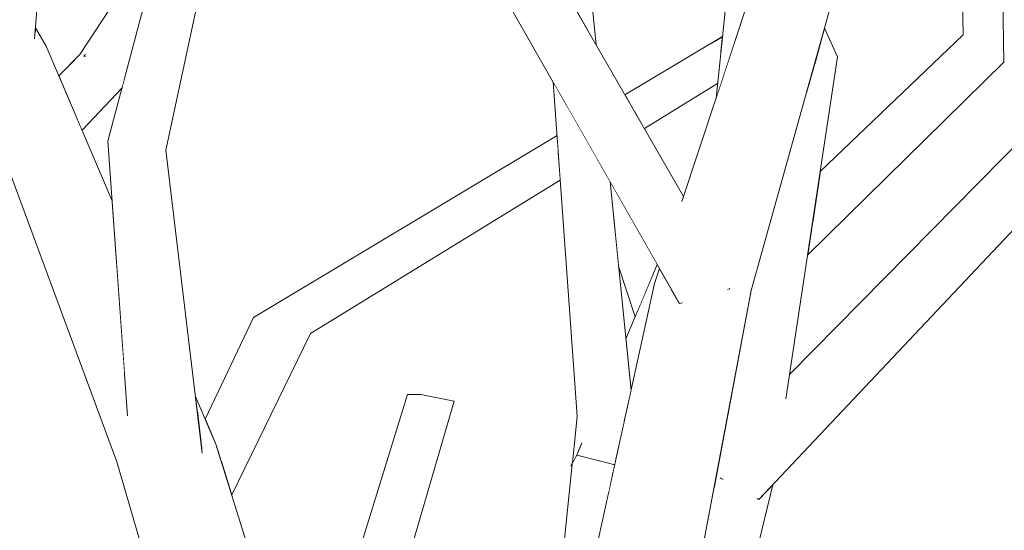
# Model space of a CAD drawing. Extents: x -289599 to -184549, y 66678 to 295474.
# Tile 92 of 256: x -281652 to -281545, y 72221 to 72277. Entities that reach past the tile are written whole.
import ezdxf

# ---------------------------------------------------------------- set-up
doc = ezdxf.new("R2010")
doc.units = 0
doc.header["$MEASUREMENT"] = 0
doc.linetypes.add('Wipeout_Contour', pattern=[1000, 0, -1000])
doc.layers.add('arch drzewa', color=8, linetype='Continuous')
doc.layers.add('arch drzewa_Nr_Pióra__4', color=8, linetype='Continuous', lineweight=9)

msp = doc.modelspace()

# ---------------------------------------------------------------- wipeouts: each hides what was drawn before it
at = {"color": 254, "linetype": 'Wipeout_Contour', "lineweight": 0, "ltscale": 1352065.624392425}
msp.add_wipeout([(-281591.65, 72280.79), (-281591.25, 72277.96), (-281588.93, 72273.93), (-281589.61, 72280.72)], dxfattribs=at).dxf.layer = 'arch drzewa'
at = {"color": 254, "linetype": 'Wipeout_Contour', "lineweight": 0, "ltscale": 1351918.462187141}
msp.add_wipeout([(-281565.93, 72251.13), (-281544.57, 72272.08), (-281549, 72275.06), (-281565.4, 72254.65)], dxfattribs=at).dxf.layer = 'arch drzewa'
at = {"color": 254, "linetype": 'Wipeout_Contour', "lineweight": 0, "ltscale": 1352015.784341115}
msp.add_wipeout([(-281584.78, 72266.73), (-281583.7, 72264.86), (-281575.74, 72269.74), (-281575.39, 72273.18)], dxfattribs=at).dxf.layer = 'arch drzewa'
at = {"color": 254, "linetype": 'Wipeout_Contour', "lineweight": 0, "ltscale": 1690327.977063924}
msp.add_wipeout([(-281643.75, 72272.09), (-281646.58, 72268.63), (-281644.89, 72264.67), (-281640.53, 72269.29), (-281640.31, 72270.14)], dxfattribs=at).dxf.layer = 'arch drzewa'
at = {"color": 254, "linetype": 'Wipeout_Contour', "lineweight": 0, "ltscale": 1352023.235416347}
msp.add_wipeout([(-281587.43, 72259.05), (-281588.91, 72261.64), (-281585.24, 72235.98), (-281585.15, 72236.37)], dxfattribs=at).dxf.layer = 'arch drzewa'
at = {"color": 254, "linetype": 'Wipeout_Contour', "lineweight": 0, "ltscale": 1690202.695455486}
msp.add_wipeout([(-281629.74, 72228.66), (-281629.29, 72227.21), (-281628.61, 72225.02), (-281620.02, 72242.57), (-281623.67, 72243.66)], dxfattribs=at).dxf.layer = 'arch drzewa'
at = {"color": 254, "linetype": 'Wipeout_Contour', "lineweight": 0, "ltscale": 1014065.607753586}
msp.add_wipeout([(-281616.82, 72192.45), (-281604.41, 72235.18), (-281608.04, 72235.93)], dxfattribs=at).dxf.layer = 'arch drzewa'
at = {"color": 254, "linetype": 'Wipeout_Contour', "lineweight": 0, "ltscale": 1014003.575842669}
msp.add_wipeout([(-281587.14, 72228.31), (-281587.14, 72227.32), (-281586.95, 72228.2)], dxfattribs=at).dxf.layer = 'arch drzewa'

# ---------------------------------------------------------------- next in the draw order: wipeouts: each hides what was drawn before it
at = {"color": 254, "linetype": 'Wipeout_Contour', "lineweight": 0, "ltscale": 1013948.530455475}
msp.add_wipeout([(-281565.4, 72254.65), (-281549, 72275.06), (-281564.56, 72260.19)], dxfattribs=at).dxf.layer = 'arch drzewa'
at = {"color": 254, "linetype": 'Wipeout_Contour', "lineweight": 0, "ltscale": 1352018.271443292}
msp.add_wipeout([(-281585.13, 72267.34), (-281584.78, 72266.73), (-281575.39, 72273.18), (-281575.37, 72273.34)], dxfattribs=at).dxf.layer = 'arch drzewa'
at = {"color": 254, "linetype": 'Wipeout_Contour', "lineweight": 0, "ltscale": 1014203.952929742}
msp.add_wipeout([(-281643.75, 72272.09), (-281646.72, 72268.96), (-281646.58, 72268.63)], dxfattribs=at).dxf.layer = 'arch drzewa'
at = {"color": 254, "linetype": 'Wipeout_Contour', "lineweight": 0, "ltscale": 1014066.53998709}
msp.add_wipeout([(-281620.02, 72242.57), (-281592.85, 72259.24), (-281592.99, 72261.1)], dxfattribs=at).dxf.layer = 'arch drzewa'
at = {"color": 254, "linetype": 'Wipeout_Contour', "lineweight": 0, "ltscale": 1014126.535926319}
msp.add_wipeout([(-281630.09, 72229.77), (-281629.74, 72228.66), (-281623.67, 72243.66)], dxfattribs=at).dxf.layer = 'arch drzewa'
at = {"color": 254, "linetype": 'Wipeout_Contour', "lineweight": 0, "ltscale": 1014070.725859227}
msp.add_wipeout([(-281608.04, 72235.93), (-281620.89, 72191.56), (-281616.82, 72192.45)], dxfattribs=at).dxf.layer = 'arch drzewa'
at = {"color": 254, "linetype": 'Wipeout_Contour', "lineweight": 0, "ltscale": 1352005.971608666}
msp.add_wipeout([(-281587.11, 72232.94), (-281587.14, 72228.47), (-281586.8, 72228.87), (-281585.89, 72233.01)], dxfattribs=at).dxf.layer = 'arch drzewa'

# ---------------------------------------------------------------- next in the draw order: wipeouts: each hides what was drawn before it
at = {"color": 254, "linetype": 'Wipeout_Contour', "lineweight": 0, "ltscale": 1013931.299812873}
msp.add_wipeout([(-281545.22, 72305.29), (-281548.82, 72301.78), (-281544.57, 72272.08)], dxfattribs=at).dxf.layer = 'arch drzewa'
at = {"color": 254, "linetype": 'Wipeout_Contour', "lineweight": 0, "ltscale": 1352019.576839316}
msp.add_wipeout([(-281585.59, 72268.14), (-281585.13, 72267.34), (-281575.37, 72273.34), (-281575.22, 72274.82)], dxfattribs=at).dxf.layer = 'arch drzewa'
at = {"color": 254, "linetype": 'Wipeout_Contour', "lineweight": 0, "ltscale": 1690341.312981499}
msp.add_wipeout([(-281645.13, 72272.92), (-281647.36, 72270.45), (-281646.72, 72268.96), (-281643.75, 72272.08), (-281643.87, 72272.16)], dxfattribs=at).dxf.layer = 'arch drzewa'
at = {"color": 254, "linetype": 'Wipeout_Contour', "lineweight": 0, "ltscale": 1689938.980225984}
msp.add_wipeout([(-281568.96, 72234.5), (-281568.3, 72235.54), (-281562.67, 72272.66), (-281565.21, 72271.83), (-281565.74, 72269.92)], dxfattribs=at).dxf.layer = 'arch drzewa'
at = {"color": 254, "linetype": 'Wipeout_Contour', "lineweight": 0, "ltscale": 1690215.719958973}
msp.add_wipeout([(-281626.25, 72244.31), (-281631.06, 72232.27), (-281630.32, 72230.52), (-281630.09, 72229.77), (-281623.67, 72243.66)], dxfattribs=at).dxf.layer = 'arch drzewa'
at = {"color": 254, "linetype": 'Wipeout_Contour', "lineweight": 0, "ltscale": 1014074.633859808}
msp.add_wipeout([(-281620.89, 72191.56), (-281608.04, 72235.93), (-281609.49, 72235.91)], dxfattribs=at).dxf.layer = 'arch drzewa'
at = {"color": 254, "linetype": 'Wipeout_Contour', "lineweight": 0, "ltscale": 2028010.918814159}
msp.add_wipeout([(-281587.11, 72232.94), (-281587.63, 72225.13), (-281587.14, 72227.32), (-281587.14, 72228.31), (-281587.23, 72228.36), (-281587.14, 72228.47)], dxfattribs=at).dxf.layer = 'arch drzewa'

# ---------------------------------------------------------------- next in the draw order: linework, layer by layer
at = {"layer": 'arch drzewa_Nr_Pióra__4', "linetype": 'Continuous'}
msp.add_line((-281604.41, 72235.18), (-281608.04, 72235.93), dxfattribs=at)

# ---------------------------------------------------------------- next in the draw order: wipeouts: each hides what was drawn before it
at = {"color": 254, "linetype": 'Wipeout_Contour', "lineweight": 0, "ltscale": 1351908.818210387}
msp.add_wipeout([(-281548.82, 72301.78), (-281549.56, 72301.05), (-281549, 72275.06), (-281544.57, 72272.08)], dxfattribs=at).dxf.layer = 'arch drzewa'
at = {"color": 254, "linetype": 'Wipeout_Contour', "lineweight": 0, "ltscale": 1014192.389145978}
msp.add_wipeout([(-281643.75, 72272.09), (-281640.31, 72270.14), (-281636.72, 72283.64)], dxfattribs=at).dxf.layer = 'arch drzewa'
at = {"color": 254, "linetype": 'Wipeout_Contour', "lineweight": 0, "ltscale": 1352020.739782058}
msp.add_wipeout([(-281585.81, 72268.52), (-281585.59, 72268.14), (-281575.22, 72274.82), (-281575.21, 72274.86)], dxfattribs=at).dxf.layer = 'arch drzewa'
at = {"color": 254, "linetype": 'Wipeout_Contour', "lineweight": 0, "ltscale": 1013968.409760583}
msp.add_wipeout([(-281564.28, 72275.15), (-281562.67, 72272.66), (-281564.1, 72275.78)], dxfattribs=at).dxf.layer = 'arch drzewa'
at = {"color": 254, "linetype": 'Wipeout_Contour', "lineweight": 0, "ltscale": 1014207.704369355}
msp.add_wipeout([(-281645.13, 72272.92), (-281647.42, 72270.59), (-281647.36, 72270.45)], dxfattribs=at).dxf.layer = 'arch drzewa'
at = {"color": 254, "linetype": 'Wipeout_Contour', "lineweight": 0, "ltscale": 1352107.642456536}
msp.add_wipeout([(-281623.67, 72243.66), (-281620.02, 72242.57), (-281592.99, 72261.1), (-281593.08, 72262.46)], dxfattribs=at).dxf.layer = 'arch drzewa'
at = {"color": 254, "linetype": 'Wipeout_Contour', "lineweight": 0, "ltscale": 1014133.516911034}
msp.add_wipeout([(-281631.48, 72233.23), (-281631.06, 72232.27), (-281626.25, 72244.31)], dxfattribs=at).dxf.layer = 'arch drzewa'
at = {"color": 254, "linetype": 'Wipeout_Contour', "lineweight": 0, "ltscale": 1014078.021296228}
msp.add_wipeout([(-281609.49, 72235.91), (-281623.42, 72190.84), (-281620.89, 72191.56)], dxfattribs=at).dxf.layer = 'arch drzewa'
at = {"color": 254, "linetype": 'Wipeout_Contour', "lineweight": 0, "ltscale": 2366021.723994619}
msp.add_wipeout([(-281587.11, 72232.94), (-281590.21, 72233.18), (-281590.18, 72229.89), (-281588.4, 72228.65), (-281590.17, 72228.96), (-281590.04, 72214.14), (-281587.63, 72225.13)], dxfattribs=at).dxf.layer = 'arch drzewa'

# ---------------------------------------------------------------- next in the draw order: linework, layer by layer
at = {"layer": 'arch drzewa_Nr_Pióra__4', "linetype": 'Continuous'}
for p, q in [((-281549, 72275.06), (-281549.56, 72301.05)), ((-281608.04, 72235.93), (-281609.49, 72235.91))]:
    msp.add_line(p, q, dxfattribs=at)

# ---------------------------------------------------------------- next in the draw order: wipeouts: each hides what was drawn before it
at = {"color": 254, "linetype": 'Wipeout_Contour', "lineweight": 0, "ltscale": 1014192.73404536}
msp.add_wipeout([(-281643.75, 72272.09), (-281636.72, 72283.64), (-281636.55, 72284.28)], dxfattribs=at).dxf.layer = 'arch drzewa'
at = {"color": 254, "linetype": 'Wipeout_Contour', "lineweight": 0, "ltscale": 1014000.910153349}
msp.add_wipeout([(-281575.9, 72268.14), (-281572.63, 72278.02), (-281574.43, 72282.48)], dxfattribs=at).dxf.layer = 'arch drzewa'
at = {"color": 254, "linetype": 'Wipeout_Contour', "lineweight": 0, "ltscale": 1013968.670990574}
msp.add_wipeout([(-281564.28, 72275.15), (-281565.21, 72271.83), (-281562.67, 72272.66)], dxfattribs=at).dxf.layer = 'arch drzewa'
at = {"color": 254, "linetype": 'Wipeout_Contour', "lineweight": 0, "ltscale": 1014072.017644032}
msp.add_wipeout([(-281623.67, 72243.66), (-281593.08, 72262.46), (-281593.14, 72263.29)], dxfattribs=at).dxf.layer = 'arch drzewa'
at = {"color": 254, "linetype": 'Wipeout_Contour', "lineweight": 0, "ltscale": 1014015.785860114}
msp.add_wipeout([(-281590.48, 72230.03), (-281590.18, 72229.89), (-281590.21, 72233.18)], dxfattribs=at).dxf.layer = 'arch drzewa'
at = {"color": 254, "linetype": 'Wipeout_Contour', "lineweight": 0, "ltscale": 2704328.568159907}
msp.add_wipeout([(-281635.48, 72228.65), (-281622.79, 72192.85), (-281620.7, 72199.64), (-281630.32, 72230.52), (-281631.86, 72229.96), (-281631.84, 72229.76), (-281631.94, 72229.86), (-281632.01, 72229.91)], dxfattribs=at).dxf.layer = 'arch drzewa'
at = {"color": 254, "linetype": 'Wipeout_Contour', "lineweight": 0, "ltscale": 1352011.990275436}
msp.add_wipeout([(-281593.05, 72200.5), (-281590.04, 72214.14), (-281590.17, 72228.96), (-281590.57, 72229.04)], dxfattribs=at).dxf.layer = 'arch drzewa'
at = {"color": 254, "linetype": 'Wipeout_Contour', "lineweight": 0, "ltscale": 1014004.182483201}
msp.add_wipeout([(-281586.8, 72228.87), (-281587.23, 72228.36), (-281586.93, 72228.28)], dxfattribs=at).dxf.layer = 'arch drzewa'

# ---------------------------------------------------------------- next in the draw order: wipeouts: each hides what was drawn before it
at = {"color": 254, "linetype": 'Wipeout_Contour', "lineweight": 0, "ltscale": 1352260.451970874}
msp.add_wipeout([(-281645.13, 72272.92), (-281643.75, 72272.09), (-281636.55, 72284.28), (-281635.77, 72287.18)], dxfattribs=at).dxf.layer = 'arch drzewa'
at = {"color": 254, "linetype": 'Wipeout_Contour', "lineweight": 0, "ltscale": 1352115.236580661}
msp.add_wipeout([(-281626.25, 72244.31), (-281623.67, 72243.66), (-281593.14, 72263.29), (-281593.2, 72264.09)], dxfattribs=at).dxf.layer = 'arch drzewa'
at = {"color": 254, "linetype": 'Wipeout_Contour', "lineweight": 0, "ltscale": 1014137.782280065}
msp.add_wipeout([(-281632.57, 72235.78), (-281632.38, 72234.24), (-281630.32, 72230.52)], dxfattribs=at).dxf.layer = 'arch drzewa'
at = {"color": 254, "linetype": 'Wipeout_Contour', "lineweight": 0, "ltscale": 1352011.629057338}
msp.add_wipeout([(-281591.36, 72228.41), (-281593.3, 72199.34), (-281593.05, 72200.5), (-281590.57, 72229.04)], dxfattribs=at).dxf.layer = 'arch drzewa'
at = {"color": 254, "linetype": 'Wipeout_Contour', "lineweight": 0, "ltscale": 2028084.085513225}
msp.add_wipeout([(-281622.79, 72192.85), (-281635.48, 72228.65), (-281597.64, 72106.94), (-281603.78, 72139.21), (-281605.83, 72145), (-281623.42, 72190.84)], dxfattribs=at).dxf.layer = 'arch drzewa'
at = {"color": 254, "linetype": 'Wipeout_Contour', "lineweight": 0, "ltscale": 1014004.495109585}
msp.add_wipeout([(-281586.93, 72228.28), (-281587.23, 72228.36), (-281586.95, 72228.2)], dxfattribs=at).dxf.layer = 'arch drzewa'

# ---------------------------------------------------------------- next in the draw order: wipeouts: each hides what was drawn before it
at = {"color": 254, "linetype": 'Wipeout_Contour', "lineweight": 0, "ltscale": 1014200.85790956}
msp.add_wipeout([(-281643.75, 72272.09), (-281643.87, 72272.16), (-281643.75, 72272.08)], dxfattribs=at).dxf.layer = 'arch drzewa'
at = {"color": 254, "linetype": 'Wipeout_Contour', "lineweight": 0, "ltscale": 2028033.750982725}
msp.add_wipeout([(-281591.32, 72228.92), (-281590.7, 72230.2), (-281590.53, 72230.6), (-281590.48, 72230.03), (-281590.21, 72233.18), (-281591.01, 72233.55)], dxfattribs=at).dxf.layer = 'arch drzewa'
at = {"color": 254, "linetype": 'Wipeout_Contour', "lineweight": 0, "ltscale": 2366142.391305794}
msp.add_wipeout([(-281635.48, 72228.65), (-281641.12, 72228.61), (-281624.47, 72181.36), (-281622.4, 72179.03), (-281623.24, 72177.88), (-281596.93, 72103.19), (-281597.64, 72106.94)], dxfattribs=at).dxf.layer = 'arch drzewa'
at = {"color": 254, "linetype": 'Wipeout_Contour', "lineweight": 0, "ltscale": 2027911.824817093}
msp.add_wipeout([(-281590.78, 72138.76), (-281569.73, 72226.1), (-281571.25, 72224.49), (-281571.38, 72224.56), (-281571.13, 72225.52), (-281572.24, 72225.01)], dxfattribs=at).dxf.layer = 'arch drzewa'

# ---------------------------------------------------------------- next in the draw order: linework, layer by layer
at = {"layer": 'arch drzewa_Nr_Pióra__4', "linetype": 'Continuous'}
for p, q in [((-281623.42, 72190.84), (-281609.49, 72235.91)), ((-281616.82, 72192.45), (-281604.41, 72235.18))]:
    msp.add_line(p, q, dxfattribs=at)

# ---------------------------------------------------------------- next in the draw order: wipeouts: each hides what was drawn before it
at = {"color": 254, "linetype": 'Wipeout_Contour', "lineweight": 0, "ltscale": 1352269.624510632}
msp.add_wipeout([(-281653.92, 72273.14), (-281641.11, 72250), (-281641.61, 72256.98), (-281648.79, 72273.81)], dxfattribs=at).dxf.layer = 'arch drzewa'
at = {"color": 254, "linetype": 'Wipeout_Contour', "lineweight": 0, "ltscale": 1690029.024213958}
msp.add_wipeout([(-281590.02, 72263.59), (-281587.11, 72232.94), (-281585.89, 72233.01), (-281585.24, 72235.98), (-281588.91, 72261.64)], dxfattribs=at).dxf.layer = 'arch drzewa'
at = {"color": 254, "linetype": 'Wipeout_Contour', "lineweight": 0, "ltscale": 1014111.729270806}
msp.add_wipeout([(-281641.12, 72228.61), (-281628.14, 72184.21), (-281624.47, 72181.36)], dxfattribs=at).dxf.layer = 'arch drzewa'
at = {"color": 254, "linetype": 'Wipeout_Contour', "lineweight": 0, "ltscale": 1690013.229600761}
msp.add_wipeout([(-281595.29, 72192.09), (-281594.92, 72191.98), (-281593.3, 72199.34), (-281591.36, 72228.41), (-281591.55, 72228.32)], dxfattribs=at).dxf.layer = 'arch drzewa'

# ---------------------------------------------------------------- next in the draw order: linework, layer by layer
at = {"layer": 'arch drzewa_Nr_Pióra__4', "linetype": 'Continuous'}
msp.add_line((-281628.61, 72225.02), (-281620.02, 72242.57), dxfattribs=at)

# ---------------------------------------------------------------- next in the draw order: wipeouts: each hides what was drawn before it
at = {"color": 254, "linetype": 'Wipeout_Contour', "lineweight": 0, "ltscale": 1014219.060969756}
msp.add_wipeout([(-281649.95, 72275.8), (-281649.98, 72275.41), (-281648.79, 72273.81)], dxfattribs=at).dxf.layer = 'arch drzewa'
at = {"color": 254, "linetype": 'Wipeout_Contour', "lineweight": 0, "ltscale": 1014192.482771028}
msp.add_wipeout([(-281641.11, 72250), (-281653.92, 72273.14), (-281640.43, 72240.58)], dxfattribs=at).dxf.layer = 'arch drzewa'
at = {"color": 254, "linetype": 'Wipeout_Contour', "lineweight": 0, "ltscale": 1690010.43528977}
msp.add_wipeout([(-281585.71, 72241.97), (-281585.15, 72236.37), (-281582.6, 72247.98), (-281582.05, 72249.62), (-281582.3, 72250.05)], dxfattribs=at).dxf.layer = 'arch drzewa'
at = {"color": 254, "linetype": 'Wipeout_Contour', "lineweight": 0, "ltscale": 1014017.714495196}
msp.add_wipeout([(-281591.01, 72233.55), (-281591.54, 72228.47), (-281591.32, 72228.92)], dxfattribs=at).dxf.layer = 'arch drzewa'
at = {"color": 254, "linetype": 'Wipeout_Contour', "lineweight": 0, "ltscale": 1014143.594460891}
msp.add_wipeout([(-281636.38, 72230.81), (-281635.48, 72228.65), (-281632.01, 72229.91)], dxfattribs=at).dxf.layer = 'arch drzewa'
at = {"color": 254, "linetype": 'Wipeout_Contour', "lineweight": 0, "ltscale": 2027905.509488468}
msp.add_wipeout([(-281592.44, 72136.94), (-281591.33, 72138.16), (-281590.75, 72140.2), (-281590.85, 72138.68), (-281590.78, 72138.76), (-281572.24, 72225.01)], dxfattribs=at).dxf.layer = 'arch drzewa'

# ---------------------------------------------------------------- next in the draw order: wipeouts: each hides what was drawn before it
at = {"color": 254, "linetype": 'Wipeout_Contour', "lineweight": 0, "ltscale": 1352268.249842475}
msp.add_wipeout([(-281657.03, 72271.62), (-281640.25, 72238.17), (-281640.43, 72240.58), (-281653.92, 72273.14)], dxfattribs=at).dxf.layer = 'arch drzewa'
at = {"color": 254, "linetype": 'Wipeout_Contour', "lineweight": 0, "ltscale": 1014030.57179703}
msp.add_wipeout([(-281590.02, 72263.59), (-281592.09, 72267.21), (-281587.11, 72232.94)], dxfattribs=at).dxf.layer = 'arch drzewa'
at = {"color": 254, "linetype": 'Wipeout_Contour', "lineweight": 0, "ltscale": 1014135.755317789}
msp.add_wipeout([(-281630.32, 72230.52), (-281632.38, 72234.24), (-281631.86, 72229.96)], dxfattribs=at).dxf.layer = 'arch drzewa'
at = {"color": 254, "linetype": 'Wipeout_Contour', "lineweight": 0, "ltscale": 1014147.936407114}
msp.add_wipeout([(-281635.48, 72228.65), (-281636.38, 72230.81), (-281636.42, 72230.52)], dxfattribs=at).dxf.layer = 'arch drzewa'
at = {"color": 254, "linetype": 'Wipeout_Contour', "lineweight": 0, "ltscale": 1690022.795779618}
msp.add_wipeout([(-281590.53, 72230.6), (-281591.06, 72229.33), (-281588.4, 72228.65), (-281590.18, 72229.89), (-281590.48, 72230.03)], dxfattribs=at).dxf.layer = 'arch drzewa'
at = {"color": 254, "linetype": 'Wipeout_Contour', "lineweight": 0, "ltscale": 3379893.219339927}
msp.add_wipeout([(-281584.15, 72193.09), (-281592.44, 72136.94), (-281572.24, 72225.01), (-281576.13, 72225.84), (-281579.18, 72209.67), (-281583.32, 72197.54), (-281583.33, 72197.45), (-281583.68, 72196.26), (-281583.78, 72195.6), (-281583.18, 72194.55)], dxfattribs=at).dxf.layer = 'arch drzewa'

# ---------------------------------------------------------------- next in the draw order: linework, layer by layer
at = {"layer": 'arch drzewa_Nr_Pióra__4', "linetype": 'Continuous'}
for p, q in [((-281644.68, 72272.76), (-281644.52, 72272.91)), ((-281644.68, 72272.76), (-281644.61, 72272.71)), ((-281644.53, 72272.68), (-281644.68, 72272.76)), ((-281620.7, 72199.64), (-281630.32, 72230.52))]:
    msp.add_line(p, q, dxfattribs=at)

# ---------------------------------------------------------------- next in the draw order: wipeouts: each hides what was drawn before it
at = {"color": 254, "linetype": 'Wipeout_Contour', "lineweight": 0, "ltscale": 2704634.42727104}
msp.add_wipeout([(-281671.23, 72303.94), (-281653.92, 72273.14), (-281648.79, 72273.81), (-281649.98, 72275.41), (-281650.04, 72274.72), (-281653.38, 72274.27), (-281655.22, 72277.78), (-281654.88, 72281.99)], dxfattribs=at).dxf.layer = 'arch drzewa'
at = {"color": 254, "linetype": 'Wipeout_Contour', "lineweight": 0, "ltscale": 2704443.074038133}
msp.add_wipeout([(-281640.25, 72238.17), (-281657.03, 72271.62), (-281641.12, 72228.61), (-281635.48, 72228.65), (-281636.42, 72230.52), (-281637.08, 72228.7), (-281637.08, 72228.77), (-281639.94, 72233.81)], dxfattribs=at).dxf.layer = 'arch drzewa'
at = {"color": 254, "linetype": 'Wipeout_Contour', "lineweight": 0, "ltscale": 2365908.771129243}
msp.add_wipeout([(-281572.24, 72225.01), (-281571.13, 72225.52), (-281570.07, 72232.34), (-281569.66, 72233.07), (-281568.96, 72234.5), (-281565.74, 72269.92), (-281565.93, 72269.24)], dxfattribs=at).dxf.layer = 'arch drzewa'
at = {"color": 254, "linetype": 'Wipeout_Contour', "lineweight": 0, "ltscale": 1352040.061010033}
msp.add_wipeout([(-281592.09, 72267.21), (-281593.1, 72268.97), (-281590.21, 72233.18), (-281587.11, 72232.94)], dxfattribs=at).dxf.layer = 'arch drzewa'
at = {"color": 254, "linetype": 'Wipeout_Contour', "lineweight": 0, "ltscale": 2028032.840822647}
msp.add_wipeout([(-281591.62, 72228.28), (-281591.06, 72229.33), (-281590.7, 72230.2), (-281591.32, 72228.92), (-281591.54, 72228.47), (-281591.53, 72228.49)], dxfattribs=at).dxf.layer = 'arch drzewa'

# ---------------------------------------------------------------- next in the draw order: linework, layer by layer
at = {"layer": 'arch drzewa_Nr_Pióra__4', "linetype": 'Continuous'}
msp.add_line((-281647.42, 72270.59), (-281645.13, 72272.92), dxfattribs=at)

# ---------------------------------------------------------------- next in the draw order: wipeouts: each hides what was drawn before it
at = {"color": 254, "linetype": 'Wipeout_Contour', "lineweight": 0, "ltscale": 1352314.225845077}
msp.add_wipeout([(-281649.88, 72318.22), (-281653.38, 72274.27), (-281650.04, 72274.72), (-281646.61, 72317.78)], dxfattribs=at).dxf.layer = 'arch drzewa'
at = {"color": 254, "linetype": 'Wipeout_Contour', "lineweight": 0, "ltscale": 1014039.444346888}
msp.add_wipeout([(-281593.1, 72268.97), (-281593.42, 72269.53), (-281590.21, 72233.18)], dxfattribs=at).dxf.layer = 'arch drzewa'
at = {"color": 254, "linetype": 'Wipeout_Contour', "lineweight": 0, "ltscale": 1013967.581076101}
msp.add_wipeout([(-281571.37, 72249.79), (-281572.24, 72225.01), (-281565.93, 72269.24)], dxfattribs=at).dxf.layer = 'arch drzewa'
at = {"color": 254, "linetype": 'Wipeout_Contour', "lineweight": 0, "ltscale": 1352209.249831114}
msp.add_wipeout([(-281635.79, 72262.52), (-281640.61, 72261.77), (-281631.94, 72229.86), (-281631.84, 72229.76)], dxfattribs=at).dxf.layer = 'arch drzewa'
at = {"color": 254, "linetype": 'Wipeout_Contour', "lineweight": 0, "ltscale": 1352020.615967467}
msp.add_wipeout([(-281587.43, 72259.05), (-281586.94, 72254.12), (-281584.15, 72245.67), (-281582.3, 72250.05)], dxfattribs=at).dxf.layer = 'arch drzewa'
at = {"color": 254, "linetype": 'Wipeout_Contour', "lineweight": 0, "ltscale": 2704038.787721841}
msp.add_wipeout([(-281591.69, 72228.15), (-281591.57, 72228.12), (-281591.55, 72228.32), (-281591.36, 72228.41), (-281590.57, 72229.04), (-281590.17, 72228.96), (-281588.4, 72228.65), (-281591.06, 72229.33)], dxfattribs=at).dxf.layer = 'arch drzewa'

# ---------------------------------------------------------------- next in the draw order: wipeouts: each hides what was drawn before it
at = {"color": 254, "linetype": 'Wipeout_Contour', "lineweight": 0, "ltscale": 1352325.210651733}
msp.add_wipeout([(-281653.38, 72274.27), (-281649.88, 72318.22), (-281652.03, 72317.86), (-281655.22, 72277.78)], dxfattribs=at).dxf.layer = 'arch drzewa'
at = {"color": 254, "linetype": 'Wipeout_Contour', "lineweight": 0, "ltscale": 1014176.409203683}
msp.add_wipeout([(-281635.79, 72262.52), (-281628.65, 72295.52), (-281632.87, 72296.22)], dxfattribs=at).dxf.layer = 'arch drzewa'
at = {"color": 254, "linetype": 'Wipeout_Contour', "lineweight": 0, "ltscale": 1352046.731624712}
msp.add_wipeout([(-281593.42, 72269.53), (-281593.62, 72269.89), (-281591.01, 72233.55), (-281590.21, 72233.18)], dxfattribs=at).dxf.layer = 'arch drzewa'
at = {"color": 254, "linetype": 'Wipeout_Contour', "lineweight": 0, "ltscale": 2028301.916306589}
msp.add_wipeout([(-281631.94, 72229.86), (-281640.61, 72261.77), (-281637.08, 72228.7), (-281636.42, 72230.52), (-281636.38, 72230.81), (-281632.01, 72229.91)], dxfattribs=at).dxf.layer = 'arch drzewa'
at = {"color": 254, "linetype": 'Wipeout_Contour', "lineweight": 0, "ltscale": 1352018.706086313}
msp.add_wipeout([(-281584.15, 72245.67), (-281586.94, 72254.12), (-281586.51, 72249.89), (-281584.7, 72244.38)], dxfattribs=at).dxf.layer = 'arch drzewa'
at = {"color": 254, "linetype": 'Wipeout_Contour', "lineweight": 0, "ltscale": 1351959.511176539}
msp.add_wipeout([(-281572.08, 72247.23), (-281576.13, 72225.84), (-281572.24, 72225.01), (-281571.37, 72249.79)], dxfattribs=at).dxf.layer = 'arch drzewa'

# ---------------------------------------------------------------- next in the draw order: linework, layer by layer
at = {"layer": 'arch drzewa_Nr_Pióra__4', "linetype": 'Continuous'}
for p, q in [((-281650.05, 72274.61), (-281646.61, 72317.78)), ((-281648.79, 72273.81), (-281649.95, 72275.8)), ((-281631.48, 72233.23), (-281626.25, 72244.31)), ((-281630.32, 72230.52), (-281632.57, 72235.78))]:
    msp.add_line(p, q, dxfattribs=at)

# ---------------------------------------------------------------- next in the draw order: wipeouts: each hides what was drawn before it
at = {"color": 254, "linetype": 'Wipeout_Contour', "lineweight": 0, "ltscale": 1013898.207517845}
msp.add_wipeout([(-281532.2, 72272.09), (-281571.25, 72224.49), (-281528.38, 72269.93)], dxfattribs=at).dxf.layer = 'arch drzewa'
at = {"color": 254, "linetype": 'Wipeout_Contour', "lineweight": 0, "ltscale": 1352224.988005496}
msp.add_wipeout([(-281642.08, 72263.49), (-281637.12, 72228.83), (-281637.08, 72228.77), (-281640.61, 72261.77)], dxfattribs=at).dxf.layer = 'arch drzewa'
at = {"color": 254, "linetype": 'Wipeout_Contour', "lineweight": 0, "ltscale": 1351966.731749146}
msp.add_wipeout([(-281583.32, 72197.54), (-281579.18, 72209.67), (-281572.08, 72247.23), (-281576.87, 72245.85)], dxfattribs=at).dxf.layer = 'arch drzewa'

# ---------------------------------------------------------------- next in the draw order: linework, layer by layer
at = {"layer": 'arch drzewa_Nr_Pióra__4', "linetype": 'Continuous'}
for p, q in [((-281575.34, 72226.8), (-281575.44, 72226.86)), ((-281575.13, 72226.68), (-281575.34, 72226.8))]:
    msp.add_line(p, q, dxfattribs=at)

# ---------------------------------------------------------------- next in the draw order: wipeouts: each hides what was drawn before it
at = {"color": 254, "linetype": 'Wipeout_Contour', "lineweight": 0, "ltscale": 1689898.117173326}
msp.add_wipeout([(-281571.38, 72224.56), (-281571.25, 72224.49), (-281532.2, 72272.09), (-281570.07, 72232.34), (-281571.13, 72225.52)], dxfattribs=at).dxf.layer = 'arch drzewa'
at = {"color": 254, "linetype": 'Wipeout_Contour', "lineweight": 0, "ltscale": 1014167.215138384}
msp.add_wipeout([(-281642.08, 72263.49), (-281639.94, 72233.81), (-281637.12, 72228.83)], dxfattribs=at).dxf.layer = 'arch drzewa'
at = {"color": 254, "linetype": 'Wipeout_Contour', "lineweight": 0, "ltscale": 1689959.701849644}
msp.add_wipeout([(-281576.87, 72245.85), (-281586.09, 72196.66), (-281584.24, 72196.41), (-281583.84, 72195.71), (-281583.33, 72197.45)], dxfattribs=at).dxf.layer = 'arch drzewa'

# ---------------------------------------------------------------- next in the draw order: linework, layer by layer
at = {"layer": 'arch drzewa_Nr_Pióra__4', "linetype": 'Continuous'}
for p, q in [((-281628.04, 72183.87), (-281641.12, 72228.61)), ((-281571.25, 72224.49), (-281571.42, 72224.59))]:
    msp.add_line(p, q, dxfattribs=at)

# ---------------------------------------------------------------- next in the draw order: wipeouts: each hides what was drawn before it
at = {"color": 254, "linetype": 'Wipeout_Contour', "lineweight": 0, "ltscale": 1014180.054317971}
msp.add_wipeout([(-281632.87, 72296.22), (-281640.61, 72261.77), (-281635.79, 72262.52)], dxfattribs=at).dxf.layer = 'arch drzewa'
at = {"color": 254, "linetype": 'Wipeout_Contour', "lineweight": 0, "ltscale": 1689848.86562785}
msp.add_wipeout([(-281569.66, 72233.07), (-281570.07, 72232.34), (-281532.21, 72272.08), (-281532.32, 72272.16), (-281533.58, 72272.92)], dxfattribs=at).dxf.layer = 'arch drzewa'
at = {"color": 254, "linetype": 'Wipeout_Contour', "lineweight": 0, "ltscale": 3041975.708761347}
msp.add_wipeout([(-281588.72, 72195.31), (-281587.68, 72196.88), (-281586.09, 72196.66), (-281576.87, 72245.85), (-281579.51, 72246.83), (-281579.73, 72245.85), (-281579.87, 72245.81), (-281580.71, 72247.27), (-281582.6, 72247.98)], dxfattribs=at).dxf.layer = 'arch drzewa'

# ---------------------------------------------------------------- next in the draw order: wipeouts: each hides what was drawn before it
at = {"color": 254, "linetype": 'Wipeout_Contour', "lineweight": 0, "ltscale": 1014186.176214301}
msp.add_wipeout([(-281640.61, 72261.77), (-281632.87, 72296.22), (-281633.57, 72295.47)], dxfattribs=at).dxf.layer = 'arch drzewa'
at = {"color": 254, "linetype": 'Wipeout_Contour', "lineweight": 0, "ltscale": 1689899.070018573}
msp.add_wipeout([(-281568.96, 72234.5), (-281569.66, 72233.07), (-281533.58, 72272.92), (-281567.91, 72238.1), (-281568.3, 72235.54)], dxfattribs=at).dxf.layer = 'arch drzewa'
at = {"color": 254, "linetype": 'Wipeout_Contour', "lineweight": 0, "ltscale": 1351993.935199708}
msp.add_wipeout([(-281596.89, 72183.06), (-281591.58, 72191.02), (-281588.72, 72195.31), (-281582.6, 72247.98)], dxfattribs=at).dxf.layer = 'arch drzewa'

# ---------------------------------------------------------------- next in the draw order: linework, layer by layer
at = {"layer": 'arch drzewa_Nr_Pióra__4', "linetype": 'Continuous'}
for p, q in [((-281544.57, 72272.08), (-281545.22, 72305.29)), ((-281591.54, 72228.46), (-281591.01, 72233.55)), ((-281591.06, 72229.33), (-281590.5, 72230.67)), ((-281591.06, 72229.33), (-281591.69, 72228.15)), ((-281586.93, 72228.28), (-281591.06, 72229.33)), ((-281595.29, 72192.09), (-281591.55, 72228.36)), ((-281591.69, 72228.15), (-281591.53, 72228.53)), ((-281591.69, 72228.15), (-281591.57, 72228.12)), ((-281590.78, 72138.76), (-281569.73, 72226.1))]:
    msp.add_line(p, q, dxfattribs=at)

# ---------------------------------------------------------------- next in the draw order: wipeouts: each hides what was drawn before it
at = {"color": 254, "linetype": 'Wipeout_Contour', "lineweight": 0, "ltscale": 1014186.465015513}
msp.add_wipeout([(-281633.57, 72295.47), (-281642.08, 72263.49), (-281640.61, 72261.77)], dxfattribs=at).dxf.layer = 'arch drzewa'
at = {"color": 254, "linetype": 'Wipeout_Contour', "lineweight": 0, "ltscale": 1013975.098574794}
msp.add_wipeout([(-281564.17, 72290.52), (-281572.08, 72247.23), (-281559.84, 72291.03)], dxfattribs=at).dxf.layer = 'arch drzewa'
at = {"color": 254, "linetype": 'Wipeout_Contour', "lineweight": 0, "ltscale": 1014002.66236875}
msp.add_wipeout([(-281582.05, 72249.62), (-281582.6, 72247.98), (-281580.71, 72247.27)], dxfattribs=at).dxf.layer = 'arch drzewa'

# ---------------------------------------------------------------- next in the draw order: linework, layer by layer
at = {"layer": 'arch drzewa_Nr_Pióra__4', "linetype": 'Continuous'}
for p, q in [((-281642.08, 72263.49), (-281633.57, 72295.47)), ((-281635.79, 72262.52), (-281628.65, 72295.52)), ((-281645.13, 72272.92), (-281635.77, 72287.18)), ((-281641.61, 72256.98), (-281648.79, 72273.81)), ((-281641.12, 72228.61), (-281657.03, 72271.62)), ((-281644.89, 72264.67), (-281640.53, 72269.29)), ((-281639.93, 72233.6), (-281642.08, 72263.49)), ((-281631.81, 72229.53), (-281635.79, 72262.52))]:
    msp.add_line(p, q, dxfattribs=at)

# ---------------------------------------------------------------- next in the draw order: wipeouts: each hides what was drawn before it
at = {"color": 254, "linetype": 'Wipeout_Contour', "lineweight": 0, "ltscale": 1013980.497083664}
msp.add_wipeout([(-281564.17, 72290.52), (-281576.87, 72245.85), (-281572.08, 72247.23)], dxfattribs=at).dxf.layer = 'arch drzewa'

# ---------------------------------------------------------------- next in the draw order: wipeouts: each hides what was drawn before it
at = {"color": 254, "linetype": 'Wipeout_Contour', "lineweight": 0, "ltscale": 1013987.584704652}
msp.add_wipeout([(-281567.84, 72292.45), (-281576.87, 72245.85), (-281564.17, 72290.52)], dxfattribs=at).dxf.layer = 'arch drzewa'

# ---------------------------------------------------------------- next in the draw order: linework, layer by layer
at = {"layer": 'arch drzewa_Nr_Pióra__4', "linetype": 'Continuous'}
for p, q in [((-281564.56, 72260.19), (-281549, 72275.06)), ((-281562.67, 72272.66), (-281564.1, 72275.78)), ((-281565.93, 72251.13), (-281544.57, 72272.08))]:
    msp.add_line(p, q, dxfattribs=at)

# ---------------------------------------------------------------- next in the draw order: wipeouts: each hides what was drawn before it
at = {"color": 254, "linetype": 'Wipeout_Contour', "lineweight": 0, "ltscale": 2027986.303474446}
msp.add_wipeout([(-281567.84, 72292.45), (-281579.62, 72256.94), (-281577.28, 72252.22), (-281577.56, 72251.81), (-281579.51, 72246.83), (-281576.87, 72245.85)], dxfattribs=at).dxf.layer = 'arch drzewa'

# ---------------------------------------------------------------- next in the draw order: linework, layer by layer
at = {"layer": 'arch drzewa_Nr_Pióra__4', "linetype": 'Continuous'}
for p, q in [((-281572.08, 72247.23), (-281559.84, 72291.03)), ((-281575.9, 72268.14), (-281574.43, 72282.48)), ((-281567.91, 72238.1), (-281533.58, 72272.92)), ((-281568.31, 72235.46), (-281562.67, 72272.66)), ((-281571.25, 72224.49), (-281528.38, 72269.93)), ((-281574.41, 72247.4), (-281574.67, 72247.33)), ((-281574.43, 72247.49), (-281574.41, 72247.4))]:
    msp.add_line(p, q, dxfattribs=at)

# ---------------------------------------------------------------- next in the draw order: wipeouts: each hides what was drawn before it
at = {"color": 254, "linetype": 'Wipeout_Contour', "lineweight": 0, "ltscale": 2366155.790906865}
msp.add_wipeout([(-281601.59, 72294.16), (-281601.77, 72293.43), (-281579.55, 72257.16), (-281579.44, 72257.47), (-281601.28, 72295.36), (-281601.57, 72294.22), (-281601.54, 72294.18)], dxfattribs=at).dxf.layer = 'arch drzewa'

# ---------------------------------------------------------------- next in the draw order: wipeouts: each hides what was drawn before it
at = {"color": 254, "linetype": 'Wipeout_Contour', "lineweight": 0, "ltscale": 1352030.970818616}
msp.add_wipeout([(-281579.55, 72257.16), (-281601.77, 72293.43), (-281577.28, 72252.22), (-281579.62, 72256.94)], dxfattribs=at).dxf.layer = 'arch drzewa'

# ---------------------------------------------------------------- next in the draw order: wipeouts: each hides what was drawn before it
at = {"color": 254, "linetype": 'Wipeout_Contour', "lineweight": 0, "ltscale": 3042228.963383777}
msp.add_wipeout([(-281604.93, 72292.72), (-281606.45, 72292.37), (-281577.56, 72251.81), (-281577.28, 72252.22), (-281601.77, 72293.43), (-281604.65, 72292.78), (-281604.58, 72292.64), (-281604.78, 72292.54), (-281604.83, 72292.57)], dxfattribs=at).dxf.layer = 'arch drzewa'

# ---------------------------------------------------------------- next in the draw order: wipeouts: each hides what was drawn before it
at = {"color": 254, "linetype": 'Wipeout_Contour', "lineweight": 0, "ltscale": 1690029.302061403}
msp.add_wipeout([(-281577.56, 72251.81), (-281606.45, 72292.37), (-281579.87, 72245.81), (-281579.73, 72245.85), (-281579.51, 72246.83)], dxfattribs=at).dxf.layer = 'arch drzewa'

# ---------------------------------------------------------------- next in the draw order: linework, layer by layer
at = {"layer": 'arch drzewa_Nr_Pióra__4', "linetype": 'Continuous'}
for p, q in [((-281579.44, 72257.47), (-281601.28, 72295.36)), ((-281579.87, 72245.81), (-281606.45, 72292.37)), ((-281579.63, 72256.92), (-281567.84, 72292.45)), ((-281588.93, 72273.93), (-281589.61, 72280.72)), ((-281585.81, 72268.52), (-281575.21, 72274.86)), ((-281591.01, 72233.55), (-281593.62, 72269.89)), ((-281583.7, 72264.86), (-281575.74, 72269.74)), ((-281626.25, 72244.31), (-281593.2, 72264.09)), ((-281620.02, 72242.57), (-281592.85, 72259.24)), ((-281585.15, 72236.37), (-281587.43, 72259.05)), ((-281584.7, 72244.38), (-281586.51, 72249.89)), ((-281585.71, 72241.97), (-281582.3, 72250.05)), ((-281582.6, 72247.98), (-281582.05, 72249.62)), ((-281596.89, 72183.06), (-281582.6, 72247.98)), ((-281579.28, 72209.15), (-281572.08, 72247.23)), ((-281579.57, 72245.9), (-281579.87, 72245.81))]:
    msp.add_line(p, q, dxfattribs=at)

doc.saveas('drawing.dxf')
